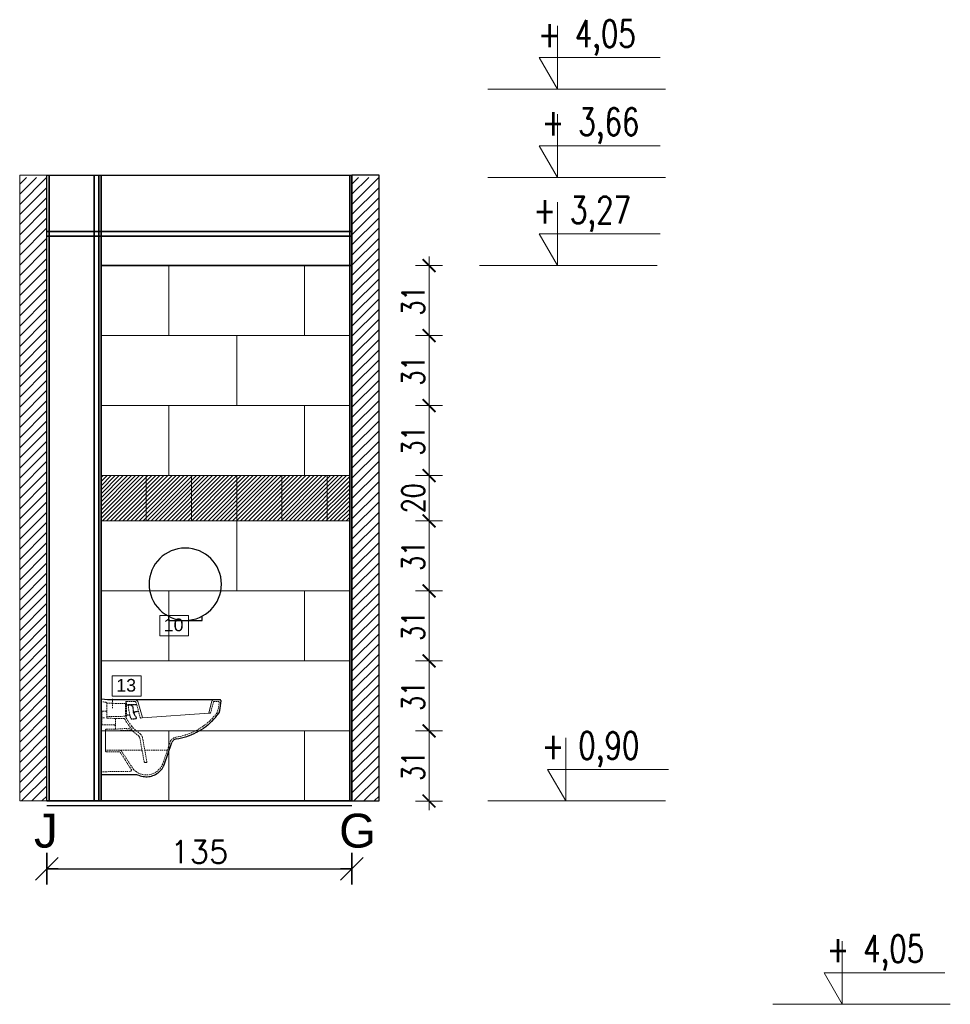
# Model space of a CAD drawing. Header units: millimetres. Extents: x 15214 to 140083, y -437840 to -79279.
# Tile 50 of 64: x 36859 to 37271, y -197691 to -197255. Entities that reach past the tile are written whole.
import ezdxf

# ---------------------------------------------------------------- set-up
doc = ezdxf.new("R2010")
doc.units = ezdxf.units.MM
doc.layers.get('0').update_dxf_attribs({"lineweight": 0})
for name, color, linetype, lineweight in [('0-ZABUDOWA GK-MDF', 54, 'Continuous', 35), ('0_LEGENDA', 253, 'Continuous', 13), ('1_POSADZKA PODZIAŁY', 151, 'Continuous', 0), ('1_PŁYTKI KOLOR', 7, 'Continuous', 0), ('A_wymiary', 7, 'Continuous', 5), ('Hatch', 4, 'Continuous', 5), ('Istn-sciany', 3, 'Continuous', 30), ('Opis', 8, 'Continuous', 13), ('Sciany', 2, 'Continuous', 35), ('WYMIAROWANIE', 1, 'Continuous', 13)]:
    doc.layers.add(name, color=color, linetype=linetype, lineweight=lineweight)
doc.layers.add('AS_ opisy', color=7, linetype='Continuous')
doc.layers.add('C-wypos-sanitarne', color=1, linetype='Continuous')
doc.styles.add('ROMANS07', font='arial.ttf')
doc.styles.add('SIMPLEX', font='simplex.shx', dxfattribs={"width": 0.77})
doc.styles.add('TXT', font='simplex.shx')
doc.dimstyles.new('DIM50', dxfattribs={"dimscale": 5, "dimtxt": 2, "dimasz": 1, "dimexe": 0, "dimexo": 0, "dimgap": 0.5, "dimtad": 1, "dimdec": 4, "dimrnd": 0.5, "dimdsep": 46, "dimtxsty": 'TXT', "dimblk": 'TICK1', "dimblk1": 'TICK1', "dimblk2": 'TICK1', "dimsah": 1, "dimcen": 0, "dimse1": 1, "dimse2": 1, "dimclrd": 1, "dimclre": 7, "dimclrt": 9, "dimadec": 0, "dimazin": 0, "dimtfac": 1, "dimtdec": 4, "dimtmove": 2, "dimatfit": 3, "dimldrblk": 'TICK1', "dimfxl": 1, "dimtolj": 1, "dimarcsym": 0})
doc.dimstyles.new('OL PB 100', dxfattribs={"dimscale": 4, "dimtxt": 2.5, "dimasz": 0.1, "dimexe": 10, "dimexo": 10, "dimgap": 0.5, "dimtad": 1, "dimdec": 1, "dimrnd": 0.5, "dimzin": 9, "dimdsep": 46, "dimtxsty": 'SIMPLEX', "dimblk": 'thick_MSz', "dimcen": 0.05, "dimdle": 8, "dimse1": 1, "dimse2": 1, "dimclrd": 256, "dimclre": 256, "dimclrt": 3, "dimadec": 1, "dimazin": 2, "dimtfac": 1, "dimtdec": 1, "dimtix": 1, "dimtofl": 0, "dimtmove": 2, "dimatfit": 3, "dimldrblk": 'thick_MSz', "dimfxl": 10, "dimfxlon": 1, "dimtolj": 1, "dimlwd": -1, "dimlwe": -1, "dimarcsym": 0})

# ---------------------------------------------------------------- blocks, each defined once
blk = doc.blocks.new('TICK1')
at = {"color": 2}
blk.add_line((-1, -1), (1, 1), dxfattribs=at)
at = {"color": 0}
for p, q in [((0, -1.4), (0, 1.4)), ((0, 0), (-1, 0))]:
    blk.add_line(p, q, dxfattribs=at)
blk = doc.blocks.new('*D1485')
at = {"layer": 'DEFPOINTS', "color": 0, "transparency": 16777216}
for p in [(36870.9, -197600.59), (37005.9, -197600.59), (37005.9, -197630.59)]:
    blk.add_point(p, dxfattribs=at)
at = {"layer": 'Sciany', "color": 1, "lineweight": -2, "transparency": 16777216}
blk.add_line((36875.9, -197630.59), (37000.9, -197630.59), dxfattribs=at)
at = {"layer": 'Sciany', "color": 1, "lineweight": -2, "transparency": 16777216, "xscale": 5, "yscale": 5, "zscale": 5, "rotation": 180}
blk.add_blockref('TICK1', (36870.9, -197630.59), dxfattribs=at)
at = {"layer": 'Sciany', "color": 1, "lineweight": -2, "transparency": 16777216, "xscale": 5, "yscale": 5, "zscale": 5}
blk.add_blockref('TICK1', (37005.9, -197630.59), dxfattribs=at)
at = {"layer": 'Sciany', "color": 9, "transparency": 16777216, "insert": (36938.4, -197623.09), "char_height": 10, "attachment_point": 5, "style": 'TXT'}
blk.add_mtext('\\A1;135', dxfattribs=at)
blk = doc.blocks.new('thick_MSz')
for p, q in [((0, 15), (0, -15)), ((-10, 0), (10, 0))]:
    blk.add_line(p, q)
at = {"const_width": 2, "elevation": 2}
blk.add_lwpolyline([(-7.1, -7.1), (7.1, 7.1)], dxfattribs=at)
blk = doc.blocks.new('*D1486')
at = {"layer": 'A_wymiary', "transparency": 16777216}
blk.add_line((37040.02, -197600.19), (37040.02, -197569.99), dxfattribs=at)
at = {"layer": 'DEFPOINTS', "color": 0, "transparency": 16777216}
for p in [(37004.9, -197569.59), (37040.02, -197569.59), (37004.9, -197600.59)]:
    blk.add_point(p, dxfattribs=at)
at = {"layer": 'A_wymiary', "transparency": 16777216, "xscale": 0.4, "yscale": 0.4, "zscale": 0.4}
for p, rotation in [((37040.02, -197569.59), 90), ((37040.02, -197600.59), 270)]:
    blk.add_blockref('thick_MSz', p, dxfattribs=dict(at, rotation=rotation))
at = {"layer": 'A_wymiary', "color": 3, "transparency": 16777216, "insert": (37033.02, -197585.09), "char_height": 10, "attachment_point": 5, "rotation": 90, "style": 'SIMPLEX'}
blk.add_mtext('\\A1;31', dxfattribs=at)
blk = doc.blocks.new('*D1487')
at = {"layer": 'A_wymiary', "transparency": 16777216}
blk.add_line((37040.02, -197569.19), (37040.02, -197538.99), dxfattribs=at)
at = {"layer": 'DEFPOINTS', "color": 0, "transparency": 16777216}
for p in [(37004.9, -197538.59), (37040.02, -197538.59), (37004.9, -197569.59)]:
    blk.add_point(p, dxfattribs=at)
at = {"layer": 'A_wymiary', "transparency": 16777216, "xscale": 0.4, "yscale": 0.4, "zscale": 0.4}
for p, rotation in [((37040.02, -197538.59), 90), ((37040.02, -197569.59), 270)]:
    blk.add_blockref('thick_MSz', p, dxfattribs=dict(at, rotation=rotation))
at = {"layer": 'A_wymiary', "color": 3, "transparency": 16777216, "insert": (37033.02, -197554.09), "char_height": 10, "attachment_point": 5, "rotation": 90, "style": 'SIMPLEX'}
blk.add_mtext('\\A1;31', dxfattribs=at)
blk = doc.blocks.new('*D1488')
at = {"layer": 'A_wymiary', "transparency": 16777216}
blk.add_line((37040.02, -197538.19), (37040.02, -197507.99), dxfattribs=at)
at = {"layer": 'DEFPOINTS', "color": 0, "transparency": 16777216}
for p in [(37004.9, -197507.59), (37040.02, -197507.59), (37004.9, -197538.59)]:
    blk.add_point(p, dxfattribs=at)
at = {"layer": 'A_wymiary', "transparency": 16777216, "xscale": 0.4, "yscale": 0.4, "zscale": 0.4}
for p, rotation in [((37040.02, -197507.59), 90), ((37040.02, -197538.59), 270)]:
    blk.add_blockref('thick_MSz', p, dxfattribs=dict(at, rotation=rotation))
at = {"layer": 'A_wymiary', "color": 3, "transparency": 16777216, "insert": (37033.02, -197523.09), "char_height": 10, "attachment_point": 5, "rotation": 90, "style": 'SIMPLEX'}
blk.add_mtext('\\A1;31', dxfattribs=at)
blk = doc.blocks.new('*D1489')
at = {"layer": 'A_wymiary', "transparency": 16777216}
blk.add_line((37040.02, -197507.19), (37040.02, -197476.99), dxfattribs=at)
at = {"layer": 'DEFPOINTS', "color": 0, "transparency": 16777216}
for p in [(37004.9, -197476.59), (37040.02, -197476.59), (37004.9, -197507.59)]:
    blk.add_point(p, dxfattribs=at)
at = {"layer": 'A_wymiary', "transparency": 16777216, "xscale": 0.4, "yscale": 0.4, "zscale": 0.4}
for p, rotation in [((37040.02, -197476.59), 90), ((37040.02, -197507.59), 270)]:
    blk.add_blockref('thick_MSz', p, dxfattribs=dict(at, rotation=rotation))
at = {"layer": 'A_wymiary', "color": 3, "transparency": 16777216, "insert": (37033.02, -197492.09), "char_height": 10, "attachment_point": 5, "rotation": 90, "style": 'SIMPLEX'}
blk.add_mtext('\\A1;31', dxfattribs=at)
blk = doc.blocks.new('*D1490')
at = {"layer": 'A_wymiary', "transparency": 16777216}
blk.add_line((37040.02, -197476.19), (37040.02, -197456.99), dxfattribs=at)
at = {"layer": 'DEFPOINTS', "color": 0, "transparency": 16777216}
for p in [(37004.9, -197456.59), (37040.02, -197456.59), (37004.9, -197476.59)]:
    blk.add_point(p, dxfattribs=at)
at = {"layer": 'A_wymiary', "transparency": 16777216, "xscale": 0.4, "yscale": 0.4, "zscale": 0.4}
for p, rotation in [((37040.02, -197456.59), 90), ((37040.02, -197476.59), 270)]:
    blk.add_blockref('thick_MSz', p, dxfattribs=dict(at, rotation=rotation))
at = {"layer": 'A_wymiary', "color": 3, "transparency": 16777216, "insert": (37033.02, -197466.59), "char_height": 10, "attachment_point": 5, "rotation": 90, "style": 'SIMPLEX'}
blk.add_mtext('\\A1;20', dxfattribs=at)
blk = doc.blocks.new('*D1491')
at = {"layer": 'A_wymiary', "transparency": 16777216}
blk.add_line((37040.02, -197456.19), (37040.02, -197425.99), dxfattribs=at)
at = {"layer": 'DEFPOINTS', "color": 0, "transparency": 16777216}
for p in [(37004.9, -197425.59), (37040.02, -197425.59), (37004.9, -197456.59)]:
    blk.add_point(p, dxfattribs=at)
at = {"layer": 'A_wymiary', "transparency": 16777216, "xscale": 0.4, "yscale": 0.4, "zscale": 0.4}
for p, rotation in [((37040.02, -197425.59), 90), ((37040.02, -197456.59), 270)]:
    blk.add_blockref('thick_MSz', p, dxfattribs=dict(at, rotation=rotation))
at = {"layer": 'A_wymiary', "color": 3, "transparency": 16777216, "insert": (37033.02, -197441.09), "char_height": 10, "attachment_point": 5, "rotation": 90, "style": 'SIMPLEX'}
blk.add_mtext('\\A1;31', dxfattribs=at)
blk = doc.blocks.new('*D1492')
at = {"layer": 'A_wymiary', "transparency": 16777216}
blk.add_line((37040.02, -197425.19), (37040.02, -197394.99), dxfattribs=at)
at = {"layer": 'DEFPOINTS', "color": 0, "transparency": 16777216}
for p in [(37004.9, -197394.59), (37040.02, -197394.59), (37004.9, -197425.59)]:
    blk.add_point(p, dxfattribs=at)
at = {"layer": 'A_wymiary', "transparency": 16777216, "xscale": 0.4, "yscale": 0.4, "zscale": 0.4}
for p, rotation in [((37040.02, -197394.59), 90), ((37040.02, -197425.59), 270)]:
    blk.add_blockref('thick_MSz', p, dxfattribs=dict(at, rotation=rotation))
at = {"layer": 'A_wymiary', "color": 3, "transparency": 16777216, "insert": (37033.02, -197410.09), "char_height": 10, "attachment_point": 5, "rotation": 90, "style": 'SIMPLEX'}
blk.add_mtext('\\A1;31', dxfattribs=at)
blk = doc.blocks.new('*D1493')
at = {"layer": 'A_wymiary', "transparency": 16777216}
blk.add_line((37040.02, -197394.19), (37040.02, -197363.99), dxfattribs=at)
at = {"layer": 'DEFPOINTS', "color": 0, "transparency": 16777216}
for p in [(37004.9, -197363.59), (37040.02, -197363.59), (37004.9, -197394.59)]:
    blk.add_point(p, dxfattribs=at)
at = {"layer": 'A_wymiary', "transparency": 16777216, "xscale": 0.4, "yscale": 0.4, "zscale": 0.4}
for p, rotation in [((37040.02, -197363.59), 90), ((37040.02, -197394.59), 270)]:
    blk.add_blockref('thick_MSz', p, dxfattribs=dict(at, rotation=rotation))
at = {"layer": 'A_wymiary', "color": 3, "transparency": 16777216, "insert": (37033.02, -197379.09), "char_height": 10, "attachment_point": 5, "rotation": 90, "style": 'SIMPLEX'}
blk.add_mtext('\\A1;31', dxfattribs=at)
blk = doc.blocks.new('A$C5cd8d9f9')
at = {"lineweight": 30}
for points in [[(0.1463, -0.0019), (0.0287, -0.0019), (0.0152, -0.0015), (0, 0), (0, -0.3326), (0.1572, -0.3326)], [(0.5262, -0.0019), (0.1457, -0.0019)], [(0.5221, -0.0597), (0.5248, -0.0495), (0.525, -0.049), (0.527, -0.0397), (0.5271, -0.039), (0.5288, -0.0284), (0.5289, -0.0277), (0.5301, -0.0182), (0.5302, -0.0177), (0.5311, -0.0071)], [(0.5309, -0.0071), (0.5305, -0.0053), (0.5305, -0.0052), (0.5296, -0.0036), (0.5292, -0.0034), (0.528, -0.0027), (0.5279, -0.0026), (0.5262, -0.0021)], [(0.3322, -0.1752), (0.3434, -0.1734), (0.3441, -0.1733), (0.3554, -0.1708), (0.356, -0.1707), (0.3672, -0.168), (0.3677, -0.1678), (0.3788, -0.1644), (0.3793, -0.1642), (0.3904, -0.1604), (0.391, -0.1602), (0.4015, -0.1559), (0.4023, -0.1555), (0.4119, -0.1513), (0.4126, -0.151), (0.4228, -0.146), (0.4234, -0.1457), (0.4335, -0.1401), (0.434, -0.1398), (0.444, -0.1338), (0.4444, -0.1335), (0.454, -0.127), (0.4545, -0.1266), (0.4638, -0.1198), (0.4644, -0.1193), (0.4726, -0.1128), (0.4732, -0.1123), (0.4818, -0.1048), (0.4823, -0.1044), (0.4908, -0.0964), (0.4912, -0.0961), (0.4992, -0.0877), (0.4995, -0.0873), (0.5073, -0.0786), (0.5077, -0.0781), (0.5149, -0.0693), (0.5153, -0.0688), (0.5223, -0.0597)], [(0.2792, -0.2905), (0.3134, -0.1912)], [(0.3322, -0.1756), (0.3289, -0.1765), (0.3288, -0.1766), (0.3255, -0.178), (0.3253, -0.1782), (0.3226, -0.1798), (0.3224, -0.1799), (0.3196, -0.1823), (0.3195, -0.1825), (0.3173, -0.1848), (0.3172, -0.185), (0.3153, -0.1879), (0.3152, -0.1881), (0.3136, -0.1912)], [(0.1617, -0.3335), (0.1675, -0.3361), (0.1733, -0.3384), (0.1795, -0.3403), (0.1857, -0.3414), (0.1921, -0.3423), (0.1985, -0.3427), (0.2047, -0.3425), (0.2111, -0.342), (0.2175, -0.341), (0.2237, -0.3395), (0.2297, -0.3375), (0.2355, -0.335), (0.2413, -0.3322), (0.2468, -0.329), (0.252, -0.3255), (0.2569, -0.3213), (0.2614, -0.317), (0.2657, -0.3123), (0.2697, -0.3072), (0.2732, -0.302), (0.2764, -0.2963), (0.2791, -0.2907)], [(0.1572, -0.3326), (0.1617, -0.3335)]]:
    blk.add_lwpolyline(points, dxfattribs=at)
at = {"layer": 'DEFPOINTS', "lineweight": 5}
for points in [[(0.05, 0.0023), (0.05, -0.0023)], [(0.0002, -0.0092), (0.0041, -0.0101)], [(0.0073, -0.0107), (0.0102, -0.0114), (0.0104, -0.0115), (0.0135, -0.012)], [(0.0167, -0.0126), (0.0205, -0.0131), (0.0207, -0.0132), (0.0225, -0.0135), (0.0235, -0.0138), (0.0237, -0.014), (0.0244, -0.0147), (0.0246, -0.0149), (0.025, -0.0155), (0.0252, -0.0158), (0.0255, -0.0171), (0.0255, -0.0233)], [(0.0253, -0.0169), (0.031, -0.0171)], [(0.0255, -0.0265), (0.0255, -0.0329)], [(0.0255, -0.0361), (0.0255, -0.0424)], [(0.0342, -0.0173), (0.0406, -0.0173)], [(0.0436, -0.0175), (0.05, -0.0176)], [(0.05, -0.0054), (0.05, -0.0116)], [(0.05, -0.0148), (0.05, -0.0212)], [(0.05, -0.0244), (0.05, -0.0308)], [(0.05, -0.034), (0.05, -0.0385)], [(0.0531, -0.0176), (0.0595, -0.0178)], [(0.0627, -0.0178), (0.0691, -0.018)], [(0.0723, -0.0182), (0.0787, -0.0182)], [(0.0819, -0.0184), (0.0883, -0.0186)], [(0.0913, -0.0186), (0.0977, -0.0188)], [(0.1008, -0.0188), (0.1065, -0.019), (0.1074, -0.0203), (0.1074, -0.0263)], [(0.1074, -0.0255), (0.1125, -0.0255)], [(0.1074, -0.0295), (0.1074, -0.0359)], [(0.1074, -0.0391), (0.1074, -0.0455)], [(0.1187, -0.01), (0.1113, -0.01), (0.1111, -0.01), (0.1103, -0.0103), (0.1101, -0.0104), (0.1095, -0.0111), (0.1094, -0.0114), (0.1093, -0.0122), (0.1094, -0.0124), (0.1097, -0.0132), (0.1112, -0.0148), (0.1119, -0.0169), (0.1123, -0.0192), (0.1123, -0.0263)], [(0.1123, -0.0246), (0.1196, -0.0246), (0.1196, -0.0224), (0.1273, -0.0224)], [(0.1123, -0.0293), (0.1123, -0.0357)], [(0.1123, -0.0389), (0.1123, -0.0453)], [(0.1157, -0.0255), (0.1206, -0.0255), (0.1253, -0.0257)], [(0.1206, -0.0255), (0.1207, -0.0293)], [(0.1209, -0.0325), (0.1209, -0.0356), (0.121, -0.0358), (0.1215, -0.0387)], [(0.1283, -0.01), (0.1219, -0.01)], [(0.1219, -0.0419), (0.1223, -0.0456), (0.1232, -0.0509)], [(0.1224, -0.0224), (0.1224, -0.0245), (0.1227, -0.0246), (0.1292, -0.0246)], [(0.1268, -0.025), (0.1224, -0.0246)], [(0.1373, -0.0297), (0.1356, -0.0282), (0.1355, -0.0281), (0.1331, -0.0272), (0.1284, -0.0263)], [(0.1429, -0.0486), (0.1427, -0.0453), (0.1418, -0.0369), (0.1417, -0.0365), (0.1403, -0.0321), (0.1386, -0.0299), (0.1365, -0.0278), (0.1341, -0.0265), (0.13, -0.0255)], [(0.1305, -0.0224), (0.1369, -0.0224)], [(0.1378, -0.01), (0.1315, -0.01)], [(0.1324, -0.0246), (0.1388, -0.0246)], [(0.1412, -0.0409), (0.1408, -0.0366), (0.1403, -0.0343), (0.1402, -0.0341), (0.1393, -0.0321)], [(0.1401, -0.0224), (0.1465, -0.0224)], [(0.1564, -0.019), (0.1555, -0.0153), (0.1555, -0.0152), (0.1544, -0.0132), (0.1529, -0.0117), (0.1528, -0.0116), (0.1508, -0.0103), (0.1486, -0.01), (0.1484, -0.01), (0.141, -0.01)], [(0.142, -0.0246), (0.1482, -0.0246)], [(0.1835, -0.0811), (0.1621, -0.0095), (0.1602, -0.0069), (0.158, -0.0048), (0.1552, -0.0031), (0.1522, -0.0022), (0.1457, -0.0019)], [(0.1497, -0.0224), (0.1576, -0.0224)], [(0.1514, -0.0246), (0.1581, -0.0246)], [(0.1591, -0.0282), (0.1574, -0.022)], [(0.1615, -0.0374), (0.1598, -0.0314)], [(0.1639, -0.0466), (0.1623, -0.0406)], [(0.5041, -0.0019), (0.4953, -0.0026), (0.4928, -0.0039), (0.4912, -0.0058), (0.49, -0.0082), (0.477, -0.0603)], [(0.4907, -0.0372), (0.489, -0.0434)], [(0.493, -0.028), (0.4914, -0.0342)], [(0.4954, -0.0188), (0.4939, -0.0248)], [(0.5035, -0.01), (0.499, -0.01), (0.4987, -0.0101), (0.4979, -0.0103), (0.4977, -0.0105), (0.4973, -0.0112), (0.4971, -0.0119), (0.4961, -0.0156)], [(0.5131, -0.01), (0.5067, -0.01)], [(0.5224, -0.0156), (0.5226, -0.012), (0.5226, -0.0119), (0.5221, -0.0107), (0.5218, -0.0106), (0.5208, -0.01), (0.5207, -0.01), (0.5162, -0.01)], [(0.5177, -0.0438), (0.5193, -0.0376)], [(0.5198, -0.0344), (0.5209, -0.0282)], [(0.5213, -0.025), (0.5215, -0.0241), (0.5215, -0.0239), (0.5221, -0.0188)], [(0.0051, -0.0824), (-0.0021, -0.0824)], [(0.0141, -0.0518), (0.0063, -0.0518), (0.0061, -0.0518), (0.0048, -0.0522), (0.0046, -0.0524), (0.0038, -0.0533), (0.0037, -0.0537), (0.0034, -0.0546), (0.0034, -0.0548), (0.0034, -0.0616)], [(0.0034, -0.0648), (0.0034, -0.0712)], [(0.0034, -0.0744), (0.0034, -0.0807)], [(0.0034, -0.0839), (0.0034, -0.0903)], [(0.0154, -0.0824), (0.0083, -0.0824)], [(0.0253, -0.0518), (0.0173, -0.0518)], [(0.0255, -0.0646), (0.0253, -0.071)], [(0.0253, -0.0742), (0.0253, -0.0805), (0.0254, -0.0806), (0.0259, -0.082), (0.0259, -0.0821), (0.0269, -0.0832), (0.0272, -0.0833), (0.0283, -0.0835), (0.0285, -0.0836), (0.0347, -0.0838)], [(0.031, -0.0766), (0.0253, -0.0768)], [(0.0255, -0.0456), (0.0255, -0.052)], [(0.0255, -0.0552), (0.0255, -0.0616)], [(0.0406, -0.0764), (0.0342, -0.0766)], [(0.0379, -0.0838), (0.0443, -0.0839)], [(0.0501, -0.0762), (0.0438, -0.0764)], [(0.0475, -0.0841), (0.0539, -0.0843)], [(0.0595, -0.0761), (0.0533, -0.0762)], [(0.0571, -0.0843), (0.0635, -0.0845)], [(0.0691, -0.0759), (0.0627, -0.0759)], [(0.0633, -0.0924), (0.0633, -0.0845)], [(0.0665, -0.0847), (0.0729, -0.0849)], [(0.0787, -0.0755), (0.0723, -0.0757)], [(0.0761, -0.0849), (0.0824, -0.0851)], [(0.0883, -0.0753), (0.0819, -0.0755)], [(0.0856, -0.0853), (0.092, -0.0854)], [(0.0978, -0.0751), (0.0915, -0.0753)], [(0.0952, -0.0854), (0.1016, -0.0856), (0.1037, -0.0864), (0.1054, -0.0877), (0.1065, -0.0898), (0.1085, -0.0935)], [(0.1074, -0.0678), (0.1074, -0.074), (0.1073, -0.0744), (0.1072, -0.0746), (0.1065, -0.0749), (0.101, -0.0749)], [(0.1074, -0.0486), (0.1074, -0.055)], [(0.1074, -0.0582), (0.1074, -0.0646)], [(0.1074, -0.0685), (0.111, -0.0685)], [(0.1123, -0.0676), (0.1123, -0.0746), (0.1118, -0.0776), (0.1117, -0.0779), (0.1102, -0.0807), (0.1134, -0.0864)], [(0.1123, -0.0484), (0.1123, -0.0548)], [(0.1123, -0.058), (0.1123, -0.0644)], [(0.1179, -0.0695), (0.1123, -0.0695)], [(0.1142, -0.0685), (0.1206, -0.0685)], [(0.1209, -0.0695), (0.1266, -0.0695), (0.1275, -0.0727)], [(0.1238, -0.0541), (0.1243, -0.0572), (0.1243, -0.0574), (0.1251, -0.0603)], [(0.1238, -0.0685), (0.1271, -0.0685)], [(0.1258, -0.0633), (0.1271, -0.0685), (0.1283, -0.0715)], [(0.1286, -0.0757), (0.1295, -0.0786), (0.1296, -0.0788), (0.1309, -0.0815)], [(0.1294, -0.0746), (0.1305, -0.0774), (0.1306, -0.0777), (0.1316, -0.0806)], [(0.1384, -0.0875), (0.1337, -0.0875), (0.1322, -0.0845)], [(0.1386, -0.0866), (0.1341, -0.0866), (0.133, -0.0836)], [(0.142, -0.0503), (0.142, -0.0472), (0.142, -0.047), (0.1416, -0.0441)], [(0.1527, -0.0749), (0.1564, -0.0813), (0.1568, -0.0826), (0.1564, -0.0839), (0.1557, -0.0851), (0.1544, -0.0858), (0.1465, -0.0875), (0.1416, -0.0875)], [(0.1519, -0.0755), (0.1553, -0.0819), (0.1557, -0.083), (0.1551, -0.0841), (0.154, -0.0849), (0.1464, -0.0865), (0.146, -0.0866), (0.1418, -0.0866)], [(0.1457, -0.0642), (0.1423, -0.0578), (0.1422, -0.0535)], [(0.1512, -0.0723), (0.1476, -0.066), (0.1474, -0.0656), (0.1443, -0.0602), (0.1442, -0.06), (0.1433, -0.0578), (0.1433, -0.0576), (0.1431, -0.055), (0.1429, -0.0516)], [(0.1576, -0.0535), (0.1528, -0.0541), (0.1526, -0.0541), (0.1482, -0.0556), (0.1481, -0.0557), (0.1469, -0.0568), (0.1468, -0.0571), (0.1463, -0.0586), (0.1462, -0.059), (0.1461, -0.0604), (0.1461, -0.0605), (0.1467, -0.0634), (0.1467, -0.0636), (0.1478, -0.0663)], [(0.1562, -0.0556), (0.1497, -0.0569), (0.1496, -0.0569), (0.1482, -0.0576), (0.1479, -0.0579), (0.1469, -0.0589), (0.1468, -0.059), (0.1461, -0.0605)], [(0.1472, -0.067), (0.1504, -0.0727)], [(0.166, -0.0541), (0.1594, -0.055)], [(0.1656, -0.0524), (0.1607, -0.053)], [(0.1664, -0.0558), (0.1649, -0.0498)], [(0.169, -0.065), (0.1673, -0.059)], [(0.1715, -0.0742), (0.1698, -0.0682)], [(0.1805, -0.0824), (0.1756, -0.0828), (0.1741, -0.0823), (0.1741, -0.0822), (0.1733, -0.0809), (0.1722, -0.0774)], [(0.4763, -0.0612), (0.184, -0.0821)], [(0.486, -0.0558), (0.4849, -0.0599), (0.4839, -0.0609), (0.4789, -0.0612)], [(0.4883, -0.0464), (0.4868, -0.0526)], [(0.49, -0.0864), (0.4945, -0.0819)], [(0.4965, -0.0794), (0.5007, -0.0747)], [(0.5029, -0.0723), (0.5042, -0.0707), (0.5043, -0.0705), (0.5069, -0.0674)], [(0.5089, -0.0648), (0.5131, -0.0595), (0.5133, -0.0592), (0.5144, -0.056)], [(0.5153, -0.053), (0.5168, -0.0479), (0.5168, -0.0477), (0.517, -0.0468)], [(0.0034, -0.0933), (0.0034, -0.0997)], [(0.0034, -0.1029), (0.0034, -0.1097), (0.0034, -0.1099), (0.0035, -0.1109), (0.0036, -0.1111), (0.0043, -0.1119), (0.0045, -0.112), (0.005, -0.1124), (0.0052, -0.1125), (0.0062, -0.1129), (0.0063, -0.1129), (0.0111, -0.1129)], [(0.0143, -0.1129), (0.0207, -0.1129)], [(0.0238, -0.1129), (0.03, -0.1129)], [(0.0332, -0.1129), (0.0396, -0.1129)], [(0.0428, -0.1129), (0.0492, -0.1129)], [(0.0524, -0.1129), (0.0571, -0.1129), (0.0587, -0.113), (0.059, -0.1131), (0.0606, -0.1138), (0.0607, -0.1138), (0.0621, -0.1151), (0.0622, -0.1152), (0.0627, -0.1164), (0.0629, -0.1168), (0.0633, -0.1187)], [(0.0633, -0.102), (0.0633, -0.0956)], [(0.0633, -0.1116), (0.0633, -0.1052)], [(0.0633, -0.1209), (0.0633, -0.1147)], [(0.0633, -0.132), (0.0633, -0.1241)], [(0.0873, -0.1305), (0.0811, -0.1309)], [(0.0969, -0.1299), (0.0905, -0.1303)], [(0.1065, -0.1294), (0.1001, -0.1298)], [(0.1161, -0.1288), (0.1097, -0.1292)], [(0.1102, -0.0962), (0.1131, -0.1012), (0.1132, -0.1014), (0.1134, -0.1018)], [(0.1151, -0.0892), (0.1177, -0.0936), (0.1178, -0.0937), (0.1183, -0.0947)], [(0.1153, -0.1044), (0.1187, -0.1097)], [(0.1264, -0.1198), (0.129, -0.1234), (0.1295, -0.1247), (0.1296, -0.125), (0.1294, -0.1261), (0.1294, -0.1264), (0.1287, -0.1274), (0.1284, -0.1277), (0.127, -0.1283), (0.1193, -0.1286)], [(0.12, -0.0973), (0.1236, -0.1025)], [(0.1206, -0.1123), (0.1207, -0.1126), (0.1209, -0.1128), (0.1243, -0.1174)], [(0.1253, -0.1054), (0.126, -0.1061), (0.1261, -0.1062), (0.1292, -0.1104)], [(0.1311, -0.1129), (0.135, -0.1181), (0.1365, -0.1204), (0.1374, -0.1226), (0.1375, -0.1229), (0.1375, -0.1234)], [(0.1347, -0.1177), (0.1392, -0.1226)], [(0.1352, -0.1322), (0.1362, -0.1307), (0.1373, -0.1283), (0.1377, -0.1264)], [(0.1414, -0.1251), (0.1439, -0.1278), (0.1441, -0.1279), (0.1457, -0.1296)], [(0.4299, -0.133), (0.4353, -0.1298)], [(0.4381, -0.1283), (0.4389, -0.1277), (0.439, -0.1276), (0.4434, -0.1247)], [(0.446, -0.123), (0.4507, -0.1197), (0.4509, -0.1196), (0.4513, -0.1194)], [(0.4539, -0.1176), (0.459, -0.1136)], [(0.4616, -0.1117), (0.4625, -0.111), (0.4627, -0.1109), (0.4665, -0.1078)], [(0.4689, -0.1057), (0.4738, -0.1018)], [(0.4762, -0.0995), (0.4809, -0.0952)], [(0.4832, -0.0931), (0.4845, -0.0919), (0.4846, -0.0917), (0.4877, -0.0886)], [(0.0308, -0.1322), (0.0236, -0.1322), (0.0234, -0.1322), (0.0221, -0.1327), (0.022, -0.1328), (0.0209, -0.1339), (0.0208, -0.134), (0.0203, -0.1353), (0.0203, -0.1355), (0.0203, -0.1425)], [(0.0244, -0.1401), (0.0204, -0.1401), (0.0203, -0.1403), (0.0203, -0.1472)], [(0.0203, -0.1457), (0.0203, -0.1521)], [(0.0203, -0.1504), (0.0203, -0.1568)], [(0.0203, -0.1553), (0.0203, -0.1617)], [(0.0203, -0.16), (0.0203, -0.1664)], [(0.0203, -0.1649), (0.0203, -0.1713)], [(0.0203, -0.1696), (0.0203, -0.1758)], [(0.034, -0.1401), (0.0276, -0.1401)], [(0.0404, -0.1322), (0.034, -0.1322)], [(0.0436, -0.1401), (0.0372, -0.1401)], [(0.05, -0.1322), (0.0436, -0.1322)], [(0.0531, -0.1401), (0.0468, -0.1401)], [(0.0684, -0.1316), (0.0607, -0.1322), (0.0602, -0.1322), (0.0531, -0.1322)], [(0.0637, -0.1399), (0.0604, -0.1401), (0.0601, -0.1401), (0.0561, -0.1401)], [(0.0732, -0.1393), (0.0669, -0.1397)], [(0.0779, -0.1311), (0.0716, -0.1315)], [(0.0826, -0.1388), (0.0764, -0.1392)], [(0.0922, -0.1382), (0.0858, -0.1386)], [(0.1018, -0.1377), (0.0954, -0.138)], [(0.1114, -0.1371), (0.105, -0.1375)], [(0.1207, -0.1365), (0.1146, -0.1369)], [(0.1239, -0.1363), (0.1273, -0.1361), (0.13, -0.1358), (0.1324, -0.1347), (0.1328, -0.1343)], [(0.1382, -0.1384), (0.1331, -0.1341)], [(0.1455, -0.1448), (0.1407, -0.1405)], [(0.1529, -0.151), (0.148, -0.1469)], [(0.1482, -0.1318), (0.1527, -0.1361)], [(0.1551, -0.1382), (0.16, -0.1423)], [(0.16, -0.1572), (0.1553, -0.1531)], [(0.1624, -0.1444), (0.1643, -0.146), (0.1644, -0.1462), (0.1673, -0.1484)], [(0.1724, -0.1758), (0.1715, -0.1715), (0.1714, -0.1712), (0.1702, -0.1674), (0.1701, -0.1672), (0.1677, -0.1638), (0.1675, -0.1635), (0.1624, -0.1592)], [(0.1699, -0.1502), (0.1752, -0.1542), (0.1778, -0.1573), (0.1779, -0.1574), (0.1793, -0.1596)], [(0.184, -0.1737), (0.1831, -0.1688), (0.182, -0.1648), (0.1819, -0.1646), (0.1808, -0.1624)], [(0.3243, -0.1696), (0.3216, -0.1709), (0.3214, -0.171), (0.3187, -0.1728)], [(0.3377, -0.1664), (0.3305, -0.1675), (0.3273, -0.1685)], [(0.3407, -0.1658), (0.3448, -0.1651), (0.345, -0.1651), (0.347, -0.1647)], [(0.35, -0.1639), (0.3562, -0.1624)], [(0.3594, -0.1619), (0.3654, -0.16)], [(0.3686, -0.1592), (0.3728, -0.158), (0.373, -0.1579), (0.3747, -0.1574)], [(0.3776, -0.1564), (0.3837, -0.1544)], [(0.3867, -0.1532), (0.3868, -0.1532), (0.3871, -0.1532), (0.3927, -0.151)], [(0.3957, -0.1499), (0.4002, -0.148), (0.4004, -0.148), (0.4015, -0.1474)], [(0.4043, -0.1461), (0.4101, -0.1435)], [(0.4131, -0.142), (0.4134, -0.1418), (0.4137, -0.1417), (0.4188, -0.1392)], [(0.4216, -0.1377), (0.4261, -0.1353), (0.4263, -0.1352), (0.4272, -0.1347)], [(0.0203, -0.1745), (0.0203, -0.1807)], [(0.0203, -0.179), (0.0203, -0.1854)], [(0.0203, -0.1839), (0.0203, -0.1902)], [(0.0203, -0.1885), (0.0203, -0.1949)], [(0.0203, -0.1934), (0.0203, -0.1998)], [(0.0203, -0.1981), (0.0203, -0.2045)], [(0.0203, -0.203), (0.0203, -0.2094)], [(0.0203, -0.2077), (0.0203, -0.2141)], [(0.0203, -0.2126), (0.0203, -0.219)], [(0.0203, -0.2173), (0.0203, -0.2242), (0.0204, -0.2244), (0.0237, -0.2244)], [(0.1741, -0.1852), (0.173, -0.1788)], [(0.1758, -0.1945), (0.1746, -0.1882)], [(0.1775, -0.2039), (0.1763, -0.1976)], [(0.1792, -0.2133), (0.178, -0.207)], [(0.1808, -0.2227), (0.1797, -0.2163)], [(0.1846, -0.1767), (0.1857, -0.1831)], [(0.1863, -0.1861), (0.1874, -0.1925)], [(0.188, -0.1955), (0.1891, -0.2019)], [(0.1897, -0.2049), (0.191, -0.2113)], [(0.1915, -0.2143), (0.1927, -0.2207)], [(0.2969, -0.2154), (0.299, -0.2094)], [(0.3001, -0.2064), (0.3022, -0.2004)], [(0.3033, -0.1974), (0.3054, -0.1914)], [(0.3063, -0.1884), (0.3078, -0.1844), (0.3097, -0.1814)], [(0.3162, -0.1747), (0.3137, -0.1766), (0.3135, -0.1768), (0.3115, -0.179)], [(0.0203, -0.2222), (0.0203, -0.2291), (0.0203, -0.2293), (0.0207, -0.2304), (0.0214, -0.2313), (0.0216, -0.2315), (0.0223, -0.2321), (0.0234, -0.2323), (0.0236, -0.2323), (0.0302, -0.2323)], [(0.0269, -0.2244), (0.0332, -0.2244)], [(0.0334, -0.2323), (0.0398, -0.2323)], [(0.0364, -0.2244), (0.0428, -0.2244)], [(0.043, -0.2323), (0.0494, -0.2323)], [(0.046, -0.2244), (0.0522, -0.2244)], [(0.0524, -0.2323), (0.0588, -0.2323)], [(0.0554, -0.2244), (0.0618, -0.2244)], [(0.062, -0.2323), (0.0684, -0.2323)], [(0.065, -0.2244), (0.0714, -0.2244)], [(0.0716, -0.2323), (0.0783, -0.2323), (0.0813, -0.2329), (0.0841, -0.2342), (0.0864, -0.2364), (0.0888, -0.2402)], [(0.0746, -0.2244), (0.0779, -0.2244), (0.0812, -0.2246), (0.0814, -0.2246), (0.083, -0.225)], [(0.0779, -0.2244), (0.0849, -0.2244)], [(0.0924, -0.2321), (0.0903, -0.2287), (0.0876, -0.2269), (0.0875, -0.2268), (0.0858, -0.2261)], [(0.0881, -0.2244), (0.0945, -0.2244)], [(0.0905, -0.2428), (0.0939, -0.2483)], [(0.0941, -0.2347), (0.0977, -0.24)], [(0.0956, -0.2509), (0.099, -0.2563)], [(0.0977, -0.2244), (0.104, -0.2244)], [(0.0993, -0.2428), (0.1029, -0.2481)], [(0.1007, -0.259), (0.104, -0.2644)], [(0.1046, -0.2507), (0.1082, -0.256)], [(0.1072, -0.2244), (0.1136, -0.2244)], [(0.1099, -0.2588), (0.1132, -0.264)], [(0.1168, -0.2244), (0.1232, -0.2244)], [(0.1264, -0.2244), (0.1326, -0.2244)], [(0.1358, -0.2244), (0.1422, -0.2244)], [(0.1454, -0.2244), (0.1517, -0.2244)], [(0.1549, -0.2244), (0.1613, -0.2244)], [(0.1645, -0.2244), (0.1709, -0.2244)], [(0.1741, -0.2244), (0.181, -0.2244)], [(0.1825, -0.2321), (0.1814, -0.2257)], [(0.1844, -0.2415), (0.1831, -0.2351)], [(0.1861, -0.2509), (0.185, -0.2445)], [(0.1878, -0.2603), (0.1867, -0.2539)], [(0.1932, -0.2237), (0.1944, -0.23)], [(0.1932, -0.2244), (0.1991, -0.2244)], [(0.1949, -0.233), (0.1961, -0.2394)], [(0.1966, -0.2424), (0.1977, -0.2488)], [(0.1983, -0.2518), (0.1994, -0.2582)], [(0.2, -0.2612), (0.2011, -0.2676)], [(0.2022, -0.2244), (0.2086, -0.2244)], [(0.2118, -0.2244), (0.218, -0.2244)], [(0.2212, -0.2244), (0.2276, -0.2244)], [(0.2308, -0.2244), (0.2372, -0.2244)], [(0.2404, -0.2244), (0.2468, -0.2244)], [(0.25, -0.2244), (0.2563, -0.2244)], [(0.2595, -0.2244), (0.2657, -0.2244)], [(0.2689, -0.2244), (0.2753, -0.2244)], [(0.2785, -0.2244), (0.2849, -0.2244)], [(0.2813, -0.2605), (0.2834, -0.2545)], [(0.2843, -0.2515), (0.2866, -0.2454)], [(0.2875, -0.2424), (0.2896, -0.2364)], [(0.2881, -0.2244), (0.2939, -0.2244)], [(0.2907, -0.2334), (0.2928, -0.2274)], [(0.2937, -0.2244), (0.296, -0.2184)], [(0.1057, -0.267), (0.1093, -0.2725)], [(0.111, -0.2751), (0.1144, -0.2806)], [(0.1151, -0.2667), (0.1185, -0.2719)], [(0.1161, -0.2832), (0.1194, -0.2886)], [(0.1204, -0.2747), (0.1238, -0.28)], [(0.1211, -0.2913), (0.1245, -0.2967)], [(0.1254, -0.2826), (0.129, -0.2879)], [(0.1262, -0.2993), (0.1296, -0.3048)], [(0.1307, -0.2907), (0.1343, -0.296)], [(0.136, -0.2986), (0.1395, -0.3038)], [(0.1895, -0.2697), (0.1884, -0.2633)], [(0.2017, -0.2706), (0.2026, -0.2755), (0.2026, -0.277), (0.2022, -0.2783), (0.2011, -0.2793), (0.1936, -0.2794), (0.1918, -0.2787), (0.1917, -0.2786), (0.1908, -0.277), (0.19, -0.2727)], [(0.2597, -0.307), (0.2628, -0.3032), (0.2629, -0.3031), (0.2637, -0.302)], [(0.2654, -0.2993), (0.267, -0.297), (0.2671, -0.2968), (0.2687, -0.2939)], [(0.2702, -0.2911), (0.2706, -0.2903), (0.2707, -0.2902), (0.2727, -0.2853)], [(0.2738, -0.2823), (0.2756, -0.2766), (0.2757, -0.2763), (0.2772, -0.2725)], [(0.2781, -0.2695), (0.2802, -0.2635)], [(0.006, -0.3204), (0.0002, -0.3206)], [(0.0156, -0.3202), (0.0092, -0.3204)], [(0.0252, -0.3202), (0.0188, -0.3202)], [(0.0346, -0.32), (0.0284, -0.3202)], [(0.0441, -0.3198), (0.0377, -0.32)], [(0.0537, -0.3198), (0.0473, -0.3198)], [(0.0633, -0.3196), (0.0569, -0.3198)], [(0.0729, -0.3194), (0.0665, -0.3196)], [(0.0823, -0.3194), (0.0761, -0.3194)], [(0.0918, -0.3192), (0.0854, -0.3194)], [(0.1014, -0.3191), (0.095, -0.3192)], [(0.111, -0.3191), (0.1046, -0.3191)], [(0.1206, -0.3189), (0.1142, -0.3189)], [(0.1313, -0.3074), (0.1337, -0.3112), (0.1343, -0.3125), (0.1343, -0.3126), (0.1343, -0.3138), (0.1343, -0.3142), (0.134, -0.3153), (0.1339, -0.3157), (0.1331, -0.317), (0.1315, -0.3183), (0.1314, -0.3183), (0.1294, -0.3187), (0.1238, -0.3189)], [(0.1412, -0.3067), (0.1433, -0.3099), (0.1484, -0.3146)], [(0.1508, -0.3166), (0.1561, -0.3208), (0.1564, -0.321), (0.1615, -0.3241)], [(0.1643, -0.3256), (0.1692, -0.328), (0.1694, -0.3281), (0.1701, -0.3285)], [(0.1731, -0.3296), (0.1762, -0.3307), (0.1764, -0.3307), (0.1792, -0.3315)], [(0.1822, -0.3324), (0.1834, -0.3327), (0.1836, -0.3328), (0.1884, -0.3335)], [(0.1915, -0.3341), (0.1979, -0.3345)], [(0.2011, -0.3345), (0.2057, -0.3345), (0.2059, -0.3345), (0.2075, -0.3343)], [(0.2107, -0.3339), (0.2131, -0.3335), (0.2133, -0.3335), (0.2169, -0.3328)], [(0.2199, -0.332), (0.2204, -0.332), (0.2207, -0.332), (0.2261, -0.3301)], [(0.2291, -0.329), (0.2342, -0.3268), (0.2344, -0.3267), (0.2349, -0.3266)], [(0.2377, -0.3251), (0.2408, -0.3233), (0.241, -0.3231), (0.2432, -0.3217)], [(0.2458, -0.32), (0.2471, -0.3191), (0.2473, -0.319), (0.2507, -0.3161)], [(0.2531, -0.314), (0.2576, -0.3095)]]:
    blk.add_lwpolyline(points, dxfattribs=at)
blk = doc.blocks.new('podajnik papieru front')
at = {"layer": 'C-wypos-sanitarne'}
blk.add_line((64787.08, -195509.52), (64787.08, -195507.65), dxfattribs=at)
blk.add_lwpolyline([(64802.08, -195507.65), (64802.08, -195509.52), (64787.08, -195509.52)], dxfattribs=at)
blk.add_circle((64794.62, -195493.52), 16, dxfattribs=at)

msp = doc.modelspace()

# ---------------------------------------------------------------- hatches: boundary and pattern name
at = {"layer": '1_PŁYTKI KOLOR', "true_color": 0xf10e1d}
h = msp.add_hatch(dxfattribs=at)
h.set_pattern_fill('ANSI31', color=1, scale=0.4)
h.paths.add_polyline_path([(36914.89886, -197456.58506), (36894.89886, -197456.58506), (36894.89886, -197476.58506), (36914.89886, -197476.58506)])
h.paths.add_polyline_path([(36934.89886, -197456.58506), (36914.89886, -197456.58506), (36914.89886, -197476.58506), (36934.89886, -197476.58506)])
h.paths.add_polyline_path([(36954.89886, -197456.58506), (36934.89886, -197456.58506), (36934.89886, -197476.58506), (36954.89886, -197476.58506)])
h.paths.add_polyline_path([(36974.89886, -197456.58506), (36954.89886, -197456.58506), (36954.89886, -197476.58506), (36974.89886, -197476.58506)])
h.paths.add_polyline_path([(36994.89886, -197456.58506), (36974.89886, -197456.58506), (36974.89886, -197476.58506), (36994.89886, -197476.58506)])
h.paths.add_polyline_path([(37004.89886, -197456.58506), (36994.89886, -197456.58506), (36994.89886, -197476.58506), (37004.89886, -197476.58506)])
at = {"layer": 'Hatch'}
h = msp.add_hatch(dxfattribs=at)
h.set_pattern_fill('ANSI31', color=256)
h.set_pattern_definition([(45, (-23207.6685, -2960.9968), (-2.24506403, 2.24506403), [])])
h.paths.add_polyline_path([(36858.89886, -197600.58506), (36870.89886, -197600.58506), (36870.89886, -197324.58506), (36858.89886, -197324.58506)])
h = msp.add_hatch(dxfattribs=at)
h.set_pattern_fill('ANSI31', color=256)
h.set_pattern_definition([(45, (-23060.6685, -2960.9968), (-2.24506403, 2.24506403), [])])
h.paths.add_polyline_path([(37005.89886, -197600.58506), (37017.89886, -197600.58506), (37017.89886, -197324.58506), (37005.89886, -197324.58506)])

# ---------------------------------------------------------------- linework, layer by layer
at = {"layer": '0-ZABUDOWA GK-MDF'}
for points in [[(36891.89886, -197600.58506), (36891.89886, -197323.58506)], [(36893.89886, -197600.58506), (36893.89886, -197323.58506)], [(36870.89886, -197348.58506), (37005.89886, -197348.58506)], [(36870.89886, -197350.58506), (37005.89886, -197350.58506)]]:
    msp.add_lwpolyline(points, dxfattribs=at)
at = {"layer": '0_LEGENDA', "color": 7}
msp.add_lwpolyline([(36920.8478, -197518.49031), (36933.5975, -197518.49031), (36933.5975, -197527.41659), (36920.8478, -197527.41659)], dxfattribs=at)
for points in [[(36920.8478, -197527.41659), (36933.5975, -197527.41659), (36933.5975, -197518.49031), (36920.8478, -197518.49031)], [(36899.83668, -197554.15909), (36912.58638, -197554.15909), (36912.58638, -197545.23281), (36899.83668, -197545.23281)]]:
    msp.add_lwpolyline(points, close=True, dxfattribs=at)
at = {"layer": '1_POSADZKA PODZIAŁY', "linetype": 'Continuous'}
for points in [[(36894.89886, -197600.58506), (37004.89886, -197600.58506), (37004.89886, -197363.58506), (36894.89886, -197363.58506)], [(36924.89886, -197394.58506), (36924.89886, -197363.58506)], [(36984.89886, -197394.58506), (36984.89886, -197363.58506)], [(36894.89886, -197394.58506), (37004.89886, -197394.58506)], [(36954.89886, -197425.58506), (36954.89886, -197394.58506)], [(36894.89886, -197425.58506), (37004.89886, -197425.58506)], [(36924.89886, -197456.58506), (36924.89886, -197425.58506)], [(36984.89886, -197456.58506), (36984.89886, -197425.58506)], [(36894.89886, -197456.58506), (37004.89886, -197456.58506)], [(36914.89886, -197476.58506), (36914.89886, -197456.58506)], [(36934.89886, -197476.58506), (36934.89886, -197456.58506)], [(36954.89886, -197476.58506), (36954.89886, -197456.58506)], [(36974.89886, -197476.58506), (36974.89886, -197456.58506)], [(36994.89886, -197476.58506), (36994.89886, -197456.58506)], [(36894.89886, -197476.58506), (37004.89886, -197476.58506)], [(36954.89886, -197507.58506), (36954.89886, -197476.58506)], [(36894.89886, -197507.58506), (37004.89886, -197507.58506)], [(36924.89886, -197538.58506), (36924.89886, -197507.58506)], [(36984.89886, -197538.58506), (36984.89886, -197507.58506)], [(36894.89886, -197538.58506), (37004.89886, -197538.58506)], [(36894.89886, -197569.58506), (37004.89886, -197569.58506)], [(36924.89886, -197600.58506), (36924.89886, -197569.58506)], [(36984.89886, -197600.58506), (36984.89886, -197569.58506)]]:
    msp.add_lwpolyline(points, dxfattribs=at)
at = {"layer": 'Istn-sciany'}
for points in [[(36870.89886, -197323.58506), (37005.89886, -197323.58506)], [(36870.89886, -197600.58506), (36870.89886, -197323.58506)], [(37005.89886, -197600.58506), (37005.89886, -197323.58506)], [(36870.89886, -197602.58506), (37005.89886, -197602.58506)], [(36870.89886, -197602.58506), (37005.89886, -197602.58506)]]:
    msp.add_lwpolyline(points, dxfattribs=at)
msp.add_lwpolyline([(37005.89886, -197600.58506), (37017.89886, -197600.58506), (37017.89886, -197323.58506), (37005.89886, -197323.58506)], close=True, dxfattribs=at)
at = {"layer": 'Opis'}
for points in [[(37096.86002, -197257.5833), (37096.86002, -197285.58506)], [(37096.86002, -197285.58506), (37088.77661, -197271.58418)], [(37088.77661, -197271.58418), (37142.21082, -197271.58418)], [(37066.0741, -197285.58506), (37144.65382, -197285.58506)], [(37096.86002, -197296.5833), (37096.86002, -197324.58506)], [(37096.86002, -197324.58506), (37088.77661, -197310.58418)], [(37088.77661, -197310.58418), (37142.21082, -197310.58418)], [(37066.0741, -197324.58506), (37144.65382, -197324.58506)], [(37096.86002, -197335.5833), (37096.86002, -197363.58506)], [(37096.86002, -197363.58506), (37088.77661, -197349.58418)], [(37088.77661, -197349.58418), (37142.21082, -197349.58418)], [(37062.35207, -197363.58506), (37140.93178, -197363.58506)], [(37100.58206, -197572.5833), (37100.58206, -197600.58506)], [(37100.58206, -197600.58506), (37092.49864, -197586.58418)], [(37092.49864, -197586.58418), (37145.93285, -197586.58418)], [(37066.0741, -197600.58506), (37144.65382, -197600.58506)], [(37222.86002, -197662.56436), (37222.86002, -197690.56612)], [(37222.86002, -197690.56612), (37214.77661, -197676.56524)], [(37214.77661, -197676.56524), (37268.21082, -197676.56524)], [(37192.0741, -197690.56612), (37270.65382, -197690.56612)]]:
    msp.add_lwpolyline(points, dxfattribs=at)
at = {"layer": 'Sciany'}
for points in [[(36871.89886, -197600.58506), (36871.89886, -197323.58506)], [(36894.89886, -197600.58506), (36894.89886, -197323.58506)], [(37004.89886, -197600.58506), (37004.89886, -197323.58506)], [(36894.89886, -197363.58506), (37005.89886, -197363.58506)], [(36870.89886, -197600.58506), (37005.89886, -197600.58506)], [(36870.89886, -197600.58506), (37005.89886, -197600.58506)]]:
    msp.add_lwpolyline(points, dxfattribs=at)
at = {"layer": 'WYMIAROWANIE'}
msp.add_lwpolyline([(36858.89886, -197600.58506), (36870.89886, -197600.58506), (36870.89886, -197323.58506), (36858.89886, -197323.58506)], close=True, dxfattribs=at)

# ---------------------------------------------------------------- block references
at = {"layer": 'C-wypos-sanitarne', "xscale": 100, "yscale": 100, "zscale": 100}
msp.add_blockref('A$C5cd8d9f9', (36894.89886, -197555.58506), dxfattribs=at)
at = {"layer": 'Sciany', "xscale": -1}
msp.add_blockref('podajnik papieru front', (101726.78217, -2011.11448), dxfattribs=at)

# ---------------------------------------------------------------- texts
at = {"layer": '0_LEGENDA', "color": 7, "char_height": 7.5, "width": 10.9940302, "attachment_point": 3, "style": 'ROMANS07'}
for s, insert in [('{\\fArial|b0|i0|c162|p34;\\H0.75x;10}', (36931.38581, -197519.82286)), ('{\\H0.75x;13}', (36910.37469, -197546.56535))]:
    msp.add_mtext(s, dxfattribs=dict(at, insert=insert))
at = {"layer": 'AS_ opisy', "char_height": 15, "attachment_point": 1, "style": 'TXT'}
for s, insert in [('{\\fArial|b0|i0|c238|p34;J}', (36865.22919, -197606.2114)), ('{\\fArial|b0|i0|c238|p34;G}', (37000.22919, -197606.2114))]:
    msp.add_mtext_dynamic_manual_height_columns(s, width=15, gutter_width=75, heights=[15], dxfattribs=dict(at, insert=insert))
at = {"layer": 'Opis', "style": 'SIMPLEX', "width": 0.75}
for s, p in [('+ 4,05', (37088.28206, -197267.00606)), ('+ 3,66', (37089.89461, -197306.00606)), ('+ 3,27', (37086.17257, -197345.00606)), ('+ 0,90', (37089.89461, -197582.00606)), ('+ 4,05', (37215.89461, -197671.98712))]:
    msp.add_text(s, height=12, dxfattribs=at).set_placement(p)

# ---------------------------------------------------------------- dimensions: what is measured, and where the dimension line sits
at = {"layer": 'A_wymiary'}
for base, p1, p2, picture, middle in [((37040.01887, -197363.58506), (37004.89886, -197394.58506), (37004.89886, -197363.58506), '*D1493', (37033.01887, -197379.08506)), ((37040.01887, -197394.58506), (37004.89886, -197425.58506), (37004.89886, -197394.58506), '*D1492', (37033.01887, -197410.08506)), ((37040.01887, -197425.58506), (37004.89886, -197456.58506), (37004.89886, -197425.58506), '*D1491', (37033.01887, -197441.08506)), ((37040.01887, -197456.58506), (37004.89886, -197476.58506), (37004.89886, -197456.58506), '*D1490', (37033.01887, -197466.58506)), ((37040.01887, -197476.58506), (37004.89886, -197507.58506), (37004.89886, -197476.58506), '*D1489', (37033.01887, -197492.08506)), ((37040.01887, -197507.58506), (37004.89886, -197538.58506), (37004.89886, -197507.58506), '*D1488', (37033.01887, -197523.08506)), ((37040.01887, -197538.58506), (37004.89886, -197569.58506), (37004.89886, -197538.58506), '*D1487', (37033.01887, -197554.08506)), ((37040.01887, -197569.58506), (37004.89886, -197600.58506), (37004.89886, -197569.58506), '*D1486', (37033.01887, -197585.08506))]:
    dim = msp.add_linear_dim(base=base, p1=p1, p2=p2, angle=90, dimstyle='OL PB 100', dxfattribs=at)
    dim.commit()
    dim.dimension.update_dxf_attribs({"geometry": picture, "text_midpoint": middle})
at = {"layer": 'Sciany'}
dim = msp.add_linear_dim(base=(37005.89886, -197630.58506), p1=(36870.89886, -197600.58506), p2=(37005.89886, -197600.58506), dimstyle='DIM50', override={"dimfxl": 0}, dxfattribs=at)
dim.commit()
dim.dimension.update_dxf_attribs({"geometry": '*D1485', "text_midpoint": (36938.39886, -197623.08506)})

doc.saveas('drawing.dxf')
